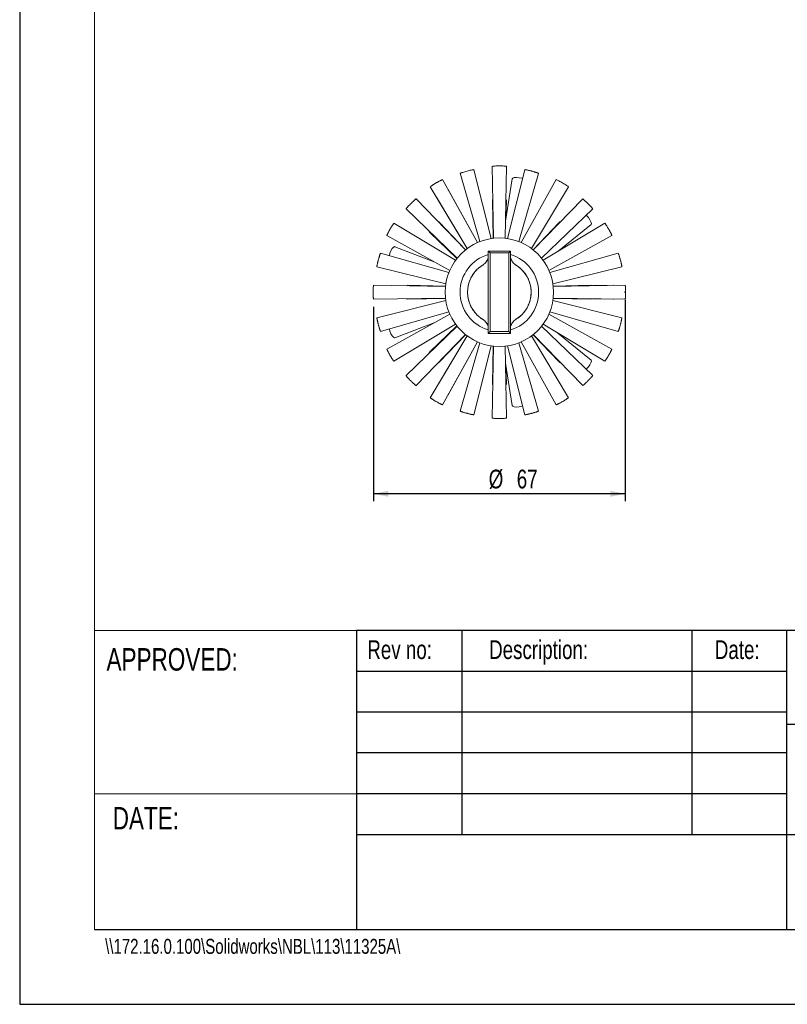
# Model space of a CAD drawing. Header units: millimetres. Extents: x 0 to 210, y 0 to 297.
# Tile 1 of 12: x 0 to 103, y 0 to 132. Entities that reach past the tile are written whole.
import ezdxf

# ---------------------------------------------------------------- set-up
doc = ezdxf.new("R2010")
doc.units = ezdxf.units.MM
doc.header["$PDSIZE"] = -1
doc.layers.add('注释', color=7, linetype='Continuous')
doc.styles.add('SLDTEXTSTYLE0', font='TXT', dxfattribs={"width": 0.75})
doc.dimstyles.new('SLDDIMSTYLE0', dxfattribs={"dimtxt": 2.5, "dimasz": 2, "dimexe": 0, "dimexo": 0.0625, "dimtad": 1, "dimdec": 0, "dimlfac": 2, "dimrnd": 1e-09, "dimzin": 12, "dimdsep": 46, "dimtxsty": 'SLDTEXTSTYLE0', "dimsah": 1, "dimcen": 0.09, "dimadec": 0, "dimazin": 3, "dimtfac": 1, "dimtdec": 0, "dimtofl": 0, "dimtmove": 0, "dimatfit": 3, "dimfxl": 0, "dimfrac": 2, "dimtolj": 1, "dimtzin": 12, "dimarcsym": 0})

# ---------------------------------------------------------------- blocks, each defined once
blk = doc.blocks.new('_D_3')
at = {"layer": '注释', "color": 7}
for p, q in [((80.96, 94.14), (80.96, 67.21)), ((47.31, 93.19), (47.31, 67.21)), ((80.96, 68.21), (47.31, 68.21))]:
    blk.add_line(p, q, dxfattribs=at)
for points in [[(47.31, 68.21), (49.31, 67.81), (49.31, 68.61)], [(80.96, 68.21), (78.96, 68.61), (78.96, 67.81)]]:
    blk.add_solid(points, dxfattribs=at)
at = {"layer": '注释', "color": 7, "char_height": 2.5, "attachment_point": 1, "style": 'SLDTEXTSTYLE0'}
for s, insert in [('%%c', (62.71, 71.43)), ('67', (66.46, 71.43))]:
    blk.add_mtext(s, dxfattribs=dict(at, insert=insert))

msp = doc.modelspace()

# ---------------------------------------------------------------- linework, layer by layer
at = {"color": 7, "linetype": 'Continuous', "lineweight": 15}
for p, q in [((63.18628, 111.96154), (63.34654, 102.3461)), ((64.92011, 102.3461), (65.08037, 111.96156)), ((58.89878, 111.02342), (61.50799, 101.89689)), ((63.02794, 102.30416), (60.72434, 111.5125)), ((67.54228, 111.51236), (65.2387, 102.30416)), ((66.75866, 101.89689), (69.36778, 111.02311)), ((54.90202, 109.23394), (59.84836, 100.98713)), ((61.21111, 101.77391), (56.54239, 110.18088)), ((65.85221, 110.28001), (64.95808, 104.62436)), ((71.7245, 110.18131), (67.05554, 101.77391)), ((68.41829, 100.98713), (73.36461, 109.2339)), ((57.33858, 108.78069), (57.29648, 108.82298)), ((61.21821, 101.77704), (57.33953, 108.77899)), ((59.59342, 100.79151), (52.99411, 107.61452)), ((55.71756, 107.84255), (59.8421, 100.98254)), ((63.19696, 107.3684), (63.30778, 102.34176)), ((65.01747, 105.00003), (65.06969, 107.3684)), ((75.27223, 107.6142), (68.67323, 100.79151)), ((51.65806, 106.2778), (58.48073, 99.67882)), ((69.78591, 99.67882), (76.60867, 106.27788)), ((58.28511, 99.42389), (50.03839, 104.37018)), ((59.62389, 100.81584), (56.14789, 104.44857)), ((72.11876, 104.44857), (68.64276, 100.81584)), ((78.22828, 104.37019), (69.98153, 99.42389)), ((71.93558, 100.5959), (76.38645, 104.19807)), ((49.09127, 102.72991), (57.49833, 98.06113)), ((54.82367, 103.12436), (58.4564, 99.64835)), ((70.76832, 98.06113), (79.17539, 102.72991)), ((57.37536, 97.76425), (48.24903, 100.3734)), ((49.50096, 100.34155), (49.42518, 100.03715)), ((55.50631, 99.16738), (50.16131, 101.22086)), ((62.63332, 89.63892), (62.63332, 100.63892)), ((62.63332, 100.63892), (62.88332, 100.38892)), ((62.63332, 100.63892), (65.63332, 100.63892)), ((62.88332, 100.38892), (62.88332, 89.88892)), ((65.38332, 100.38892), (62.88332, 100.38892)), ((65.63332, 100.63892), (65.38332, 100.38892)), ((65.38332, 89.88892), (65.38332, 100.38892)), ((65.63332, 100.63892), (65.63332, 89.63892)), ((80.01753, 100.37337), (70.89129, 97.76425)), ((47.75998, 98.54785), (56.96808, 96.2443)), ((71.29856, 96.2443), (80.50667, 98.54785)), ((56.92614, 95.9257), (47.31112, 96.08595)), ((56.93048, 95.96446), (51.90384, 96.07528)), ((76.3628, 96.07528), (71.33617, 95.96446)), ((79.34287, 96.07536), (71.33966, 95.93341)), ((80.95557, 96.08596), (71.3405, 95.9257)), ((47.31114, 94.19188), (56.92614, 94.35213)), ((56.96808, 94.03354), (47.75998, 91.72999)), ((51.90384, 94.20255), (56.93048, 94.31338)), ((80.50666, 91.72999), (71.29856, 94.03354)), ((71.33617, 94.31338), (76.3628, 94.20255)), ((71.33966, 94.34442), (79.34287, 94.20247)), ((71.3405, 94.35213), (80.95558, 94.19188)), ((48.24906, 89.90444), (57.37536, 92.51358)), ((57.49833, 92.2167), (49.09137, 87.54799)), ((79.17529, 87.54798), (70.76832, 92.2167)), ((70.89129, 92.51358), (80.01759, 89.90444)), ((50.03835, 85.90764), (58.28511, 90.85395)), ((50.16131, 89.05698), (55.50631, 91.11046)), ((69.98153, 90.85395), (78.22832, 85.90762)), ((58.48073, 90.59901), (51.65797, 83.99995)), ((52.99437, 82.66359), (59.59342, 89.48633)), ((58.4564, 90.62948), (54.82367, 87.15348)), ((56.14789, 85.82926), (59.62389, 89.46199)), ((62.88332, 89.88892), (62.63332, 89.63892)), ((65.63332, 89.63892), (62.63332, 89.63892)), ((62.88332, 89.88892), (65.38332, 89.88892)), ((65.38332, 89.88892), (65.63332, 89.63892)), ((68.64276, 89.46199), (72.11876, 85.82926)), ((68.67323, 89.48633), (75.27229, 82.66357)), ((76.60865, 83.99997), (69.78591, 90.59901)), ((76.38645, 86.07977), (71.93558, 89.68193)), ((59.84836, 89.29071), (54.90201, 81.04389)), ((59.8421, 89.2953), (55.71756, 82.43529)), ((56.54234, 80.09688), (61.21111, 88.50392)), ((57.33953, 81.49884), (61.21821, 88.5008)), ((61.50799, 88.38095), (58.89884, 79.25461)), ((69.36778, 79.2547), (66.75866, 88.38095)), ((67.05554, 88.50392), (71.7243, 80.09688)), ((73.36463, 81.04389), (68.41829, 89.29071)), ((60.72438, 78.7655), (63.02794, 87.97368)), ((63.34654, 87.93174), (63.18628, 78.31627)), ((63.30778, 87.93607), (63.19696, 82.90944)), ((65.08036, 78.31672), (64.92011, 87.93174)), ((65.2387, 87.97368), (67.54227, 78.76549)), ((64.95808, 85.65347), (65.85221, 79.99783)), ((65.06969, 82.90944), (65.01747, 85.27781)), ((55.71658, 82.43361), (55.701, 82.37601))]:
    msp.add_line(p, q, dxfattribs=at)
at = {"color": 7, "linetype": 'Continuous', "lineweight": 15, "flags": 128}
for points in [[(67.2454, 110.32566), (67.12834, 110.36439), (66.77477, 110.44395), (66.42121, 110.47409), (66.12147, 110.45022), (65.92119, 110.37597), (65.85221, 110.28001)], [(55.701, 107.90183), (55.71658, 107.84422), (55.71756, 107.84255)], [(63.19696, 107.3684), (63.19686, 107.37724), (63.25902, 107.59684)], [(65.00762, 107.59684), (65.06979, 107.37724), (65.06969, 107.3684)], [(76.38795, 104.1993), (76.43602, 104.3327), (76.38513, 104.55499), (76.24303, 104.83236), (76.03136, 105.12255), (75.78232, 105.38141), (75.72939, 105.42743)], [(55.94246, 104.56622), (56.04965, 104.52389), (56.14789, 104.44857)], [(72.11876, 104.44857), (72.22751, 104.52951), (72.32418, 104.56622)], [(54.82367, 103.12436), (54.74274, 103.2331), (54.70602, 103.32978)], [(50.16131, 101.22086), (50.11985, 101.22833), (49.96905, 101.16083), (49.79849, 100.9686), (49.63411, 100.68091), (49.50096, 100.34155)], [(51.6754, 96.01322), (51.895, 96.07538), (51.90384, 96.07528)], [(76.3628, 96.07528), (76.37165, 96.07538), (76.56778, 96.02614)], [(79.40249, 96.06007), (79.34481, 96.07538), (79.34287, 96.07536)], [(51.90384, 94.20255), (51.895, 94.20246), (51.6754, 94.26462)], [(76.56778, 94.25169), (76.37165, 94.20246), (76.3628, 94.20255)], [(79.34287, 94.20247), (79.34481, 94.20246), (79.40249, 94.21777)], [(49.42518, 90.24069), (49.50096, 89.93628), (49.63411, 89.59693), (49.79849, 89.30923), (49.96905, 89.11701), (50.11985, 89.0495), (50.16131, 89.05698)], [(54.70602, 86.94806), (54.74835, 87.05525), (54.82367, 87.15348)], [(56.14789, 85.82926), (56.03914, 85.74833), (55.94246, 85.71161)], [(72.32418, 85.71161), (72.21699, 85.75394), (72.11876, 85.82926)], [(75.72939, 84.8504), (75.78232, 84.89643), (76.03136, 85.15528), (76.24303, 85.44548), (76.38513, 85.72284), (76.43602, 85.94514), (76.38795, 86.07853), (76.38645, 86.07977)], [(63.25902, 82.68099), (63.19686, 82.9006), (63.19696, 82.90944)], [(65.06969, 82.90944), (65.06979, 82.9006), (65.00762, 82.68099)], [(57.29648, 81.45485), (57.33858, 81.49715), (57.33953, 81.49884)], [(65.85221, 79.99783), (65.92119, 79.90187), (66.12147, 79.82762), (66.42121, 79.80375), (66.77477, 79.83389)], [(66.77477, 79.83389), (67.12834, 79.91345), (67.2454, 79.95217)]]:
    msp.add_lwpolyline(points, dxfattribs=at)
at = {"color": 7, "linetype": 'Continuous', "lineweight": 15}
msp.add_circle((64.13332, 95.13892), 7.25, dxfattribs=at)
at = {"color": 1, "linetype": 'Continuous', "lineweight": 15}
for start, end in [(106.172443, 253.3984504), (286.6015496, 73.3984504)]:
    msp.add_arc((64.13332, 95.13892), 5.25, start, end, dxfattribs=at)
at = {"color": 7, "linetype": 'Continuous', "lineweight": 15}
for start, end in [(120.3878904, 241.0856588), (300.387677, 61.1446747)]:
    msp.add_arc((64.13332, 95.13892), 4.25, start, end, dxfattribs=at)
for points, knots in [([(63.19802, 111.96173), (63.19808, 111.96363), (63.19823, 111.96835), (63.32037, 111.98196), (63.53397, 111.99755), (63.81942, 112.00968), (64.13897, 112.01406), (64.45721, 112.00938), (64.73996, 111.99712), (64.95077, 111.98154), (65.06992, 111.96811), (65.06858, 111.96356), (65.06805, 111.96177)], [0, 0, 0, 0, 0.072474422, 0.17975404, 0.287231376, 0.394737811, 0.50196511, 0.60886689, 0.715765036, 0.822983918, 0.930486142, 1, 1, 1, 1]), ([(58.90658, 111.02565), (58.90402, 111.02535), (58.88776, 111.02345), (58.95704, 111.05266), (59.1138, 111.11057), (59.35793, 111.19111), (59.65108, 111.27845), (59.96336, 111.36184), (60.25794, 111.43156), (60.50558, 111.48263), (60.66502, 111.50957), (60.73604, 111.51826), (60.7202, 111.51176), (60.71834, 111.511)], [0, 0, 0, 0, 0.020006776, 0.127252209, 0.234668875, 0.342235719, 0.449665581, 0.556737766, 0.663617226, 0.770690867, 0.878120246, 0.985686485, 1, 1, 1, 1]), ([(67.54532, 111.5116), (67.54543, 111.51252), (67.54572, 111.5148), (67.57621, 111.51216), (67.63166, 111.50441), (67.71246, 111.49069), (67.8135, 111.47156), (67.93402, 111.44678), (68.06823, 111.41714), (68.21461, 111.38263), (68.36612, 111.34467), (68.52119, 111.30349), (68.67256, 111.26101), (68.81886, 111.21775), (68.95351, 111.17586), (69.07529, 111.13607), (69.17874, 111.10053), (69.26295, 111.06995), (69.3234, 111.04631), (69.36165, 111.02949), (69.36556, 111.02529), (69.36753, 111.02318)], [0, 0, 0, 0, 0.035448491, 0.088325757, 0.142732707, 0.195679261, 0.25015766, 0.303160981, 0.357706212, 0.410617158, 0.465072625, 0.51780826, 0.572077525, 0.624747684, 0.678938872, 0.731728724, 0.786039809, 0.838996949, 0.893487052, 0.946485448, 1, 1, 1, 1]), ([(54.90467, 109.23553), (54.90414, 109.2363), (54.90282, 109.2382), (54.92652, 109.25808), (54.9715, 109.29199), (55.03866, 109.3396), (55.12398, 109.39771), (55.22711, 109.46561), (55.34333, 109.53974), (55.47161, 109.61904), (55.60593, 109.6995), (55.74502, 109.7802), (55.88237, 109.85734), (56.01665, 109.93032), (56.14166, 109.99601), (56.25603, 110.05406), (56.35438, 110.10211), (56.43554, 110.14004), (56.49493, 110.16604), (56.53366, 110.1811), (56.53926, 110.18083), (56.54206, 110.1807)], [0, 0, 0, 0, 0.035955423, 0.08881187, 0.143196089, 0.196143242, 0.250622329, 0.303625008, 0.358169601, 0.411079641, 0.465534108, 0.518270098, 0.572539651, 0.62521144, 0.679404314, 0.732195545, 0.786508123, 0.839465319, 0.893955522, 0.946953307, 1, 1, 1, 1]), ([(71.73535, 110.17528), (71.7329, 110.17765), (71.72369, 110.18654), (71.80697, 110.15167), (71.97468, 110.07286), (72.2138, 109.95076), (72.48773, 109.80077), (72.76628, 109.63778), (73.01864, 109.48027), (73.21593, 109.34897), (73.34466, 109.25667), (73.35682, 109.24212), (73.36278, 109.23499)], [0, 0, 0, 0, 0.038833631, 0.146129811, 0.25356717, 0.361117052, 0.468474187, 0.575474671, 0.682347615, 0.78946865, 0.896928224, 1, 1, 1, 1]), ([(51.65814, 106.27788), (51.65811, 106.27786), (51.64431, 106.26654), (51.68173, 106.31695), (51.77455, 106.43084), (51.93656, 106.61445), (52.14066, 106.83252), (52.368, 107.06189), (52.59178, 107.27514), (52.78832, 107.45189), (52.92659, 107.56817), (52.99511, 107.62089), (52.98755, 107.60922), (52.98573, 107.6064)], [0, 0, 0, 0, 0.0002297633, 0.1074502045, 0.2148165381, 0.3223608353, 0.4298300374, 0.5369577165, 0.643833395, 0.7508359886, 0.8581957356, 0.9657514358, 1, 1, 1, 1]), ([(75.27294, 107.61352), (75.27277, 107.61381), (75.27052, 107.6178), (75.28494, 107.60881), (75.31704, 107.58546), (75.37029, 107.5426), (75.43931, 107.48444), (75.52389, 107.41063), (75.61967, 107.32447), (75.72542, 107.22657), (75.83588, 107.12139), (75.94975, 107.00987), (76.0616, 106.89721), (76.17041, 106.78451), (76.27131, 106.67702), (76.36355, 106.57595), (76.44321, 106.48608), (76.50962, 106.40872), (76.56024, 106.34741), (76.59364, 106.3043), (76.60965, 106.28109), (76.60729, 106.28042), (76.60644, 106.28018)], [0, 0, 0, 0, 0.0042190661, 0.0570613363, 0.1114319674, 0.1643492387, 0.2187961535, 0.2717962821, 0.3263355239, 0.3792897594, 0.4337892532, 0.4865738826, 0.540896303, 0.5935660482, 0.6477596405, 0.7005012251, 0.7547623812, 0.8076788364, 0.8621244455, 0.9151286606, 0.9696731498, 1, 1, 1, 1]), ([(49.09273, 102.73253), (49.0919, 102.73304), (49.0899, 102.73426), (49.10074, 102.76387), (49.12298, 102.8162), (49.15756, 102.8914), (49.2026, 102.98475), (49.25815, 103.0954), (49.3219, 103.21794), (49.39346, 103.35089), (49.46964, 103.4878), (49.5498, 103.62721), (49.63017, 103.7626), (49.70992, 103.89278), (49.78523, 104.01195), (49.85512, 104.11913), (49.91608, 104.20958), (49.96718, 104.28263), (50.00534, 104.3344), (50.03095, 104.36623), (50.03571, 104.36851), (50.03807, 104.36964)], [0, 0, 0, 0, 0.0370148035, 0.089871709, 0.1442563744, 0.1972043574, 0.2516843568, 0.3046867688, 0.3592311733, 0.4121394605, 0.4665921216, 0.5193264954, 0.5735942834, 0.6262662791, 0.6804592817, 0.7332521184, 0.7875663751, 0.8405246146, 0.8950159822, 0.9480132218, 1, 1, 1, 1]), ([(78.22897, 104.36905), (78.22886, 104.36949), (78.22779, 104.37391), (78.23972, 104.36106), (78.26522, 104.32935), (78.30602, 104.27342), (78.35808, 104.19861), (78.42109, 104.10467), (78.49166, 103.99597), (78.56876, 103.87342), (78.64845, 103.74271), (78.72975, 103.60509), (78.80872, 103.46702), (78.88468, 103.32982), (78.9543, 103.19984), (79.01714, 103.07844), (79.07067, 102.97124), (79.11459, 102.8797), (79.14736, 102.80785), (79.16813, 102.75821), (79.17726, 102.73237), (79.17469, 102.73266), (79.17381, 102.73276)], [0, 0, 0, 0, 0.005864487, 0.058708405, 0.113080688, 0.166000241, 0.220449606, 0.273450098, 0.327989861, 0.380941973, 0.435439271, 0.488222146, 0.542542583, 0.59521373, 0.649408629, 0.702153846, 0.756418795, 0.809337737, 0.863786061, 0.916790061, 0.971334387, 1, 1, 1, 1]), ([(47.76009, 98.54829), (47.75924, 98.55087), (47.75752, 98.55603), (47.76193, 98.59677), (47.77155, 98.6603), (47.78704, 98.74805), (47.80792, 98.85527), (47.83438, 98.98094), (47.86552, 99.11902), (47.90133, 99.26797), (47.94031, 99.42062), (47.98216, 99.57544), (48.0249, 99.72521), (48.068, 99.86862), (48.10927, 99.99923), (48.14798, 100.11585), (48.18199, 100.21318), (48.21065, 100.29053), (48.23187, 100.34307), (48.24506, 100.37142), (48.24728, 100.37073), (48.24818, 100.37045)], [0, 0, 0, 0, 0.052479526, 0.105345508, 0.15973918, 0.212701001, 0.267196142, 0.320195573, 0.374738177, 0.427622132, 0.482049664, 0.534762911, 0.589007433, 0.641685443, 0.695883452, 0.748701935, 0.803043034, 0.856017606, 0.910527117, 0.963517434, 1, 1, 1, 1]), ([(80.01769, 100.37279), (80.01779, 100.37301), (80.01829, 100.37418), (80.02256, 100.36835), (80.03111, 100.35114), (80.04387, 100.32058), (80.05905, 100.28216), (80.07774, 100.23198), (80.09933, 100.17117), (80.12268, 100.10363), (80.14834, 100.02659), (80.1755, 99.94186), (80.20342, 99.85259), (80.23218, 99.75719), (80.26091, 99.65805), (80.28939, 99.55715), (80.31727, 99.4543), (80.34384, 99.35206), (80.36937, 99.25091), (80.3932, 99.15215), (80.41483, 99.05822), (80.43494, 98.96801), (80.45267, 98.88422), (80.46772, 98.80903), (80.48099, 98.73991), (80.49154, 98.68064), (80.49925, 98.63289), (80.50505, 98.59316), (80.50819, 98.56496), (80.50807, 98.55198), (80.50782, 98.54608), (80.50664, 98.54817), (80.50655, 98.54832)], [0, 0, 0, 0, 0.0061399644, 0.0324808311, 0.0860554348, 0.1133526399, 0.1397315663, 0.1933829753, 0.2207192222, 0.2471386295, 0.30087601, 0.3282588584, 0.3546536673, 0.4083450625, 0.4357070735, 0.4620169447, 0.5155344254, 0.5428065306, 0.5690608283, 0.6224597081, 0.6496673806, 0.6759593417, 0.7294313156, 0.7566741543, 0.7830531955, 0.8367045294, 0.8640406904, 0.8904618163, 0.944203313, 0.9715885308, 0.9979788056, 1, 1, 1, 1]), ([(61.96024, 98.7879), (61.88406, 98.74199), (61.7074, 98.63554), (61.35264, 98.3664), (61.00615, 98.03486), (60.70716, 97.66203), (60.50742, 97.36542), (60.33353, 97.05372), (60.18459, 96.72463), (60.06483, 96.38479), (59.94426, 95.92222), (59.88255, 95.44603), (59.88174, 94.96809), (59.92114, 94.49186), (60.02043, 94.02215), (60.17776, 93.57081), (60.37269, 93.13419), (60.62209, 92.72352), (60.92009, 92.34934), (61.24907, 92.00267), (61.59592, 91.71117), (61.88006, 91.53846), (61.96016, 91.48978)], [0, 0, 0, 0, 0.030373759, 0.070432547, 0.151903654, 0.193416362, 0.233540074, 0.273943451, 0.315226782, 0.356815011, 0.396895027, 0.478416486, 0.519954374, 0.560030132, 0.641539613, 0.683071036, 0.723179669, 0.804760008, 0.846330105, 0.886426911, 0.967984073, 1, 1, 1, 1]), ([(62.63332, 99.73553), (62.56869, 99.54012), (62.43945, 99.14936), (62.1116, 98.90568), (61.9477, 98.78385)], [0, 0, 0, 0, 0.500052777, 1, 1, 1, 1]), ([(66.31895, 98.78385), (66.15504, 98.90568), (65.82719, 99.14936), (65.69795, 99.54012), (65.63332, 99.73553)], [0, 0, 0, 0, 0.499947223, 1, 1, 1, 1]), ([(66.30117, 91.49989), (66.3793, 91.54211), (66.66449, 91.69623), (67.09615, 92.07063), (67.57104, 92.60378), (67.94844, 93.22137), (68.21561, 93.88595), (68.36837, 94.59257), (68.40015, 95.3078), (68.31064, 96.02478), (68.1038, 96.71025), (67.78217, 97.35803), (67.35864, 97.93477), (66.86488, 98.42666), (66.48524, 98.6695), (66.30429, 98.78524)], [0, 0, 0, 0, 0.030322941, 0.110691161, 0.193381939, 0.273882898, 0.356723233, 0.437135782, 0.519878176, 0.600281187, 0.6830118, 0.763481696, 0.846287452, 0.926734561, 1, 1, 1, 1]), ([(47.31114, 94.19205), (47.31111, 94.19199), (47.31048, 94.19057), (47.30822, 94.1963), (47.30458, 94.21188), (47.30025, 94.24228), (47.29559, 94.28183), (47.29059, 94.33274), (47.28547, 94.39499), (47.28134, 94.45195), (47.27796, 94.50438), (47.27439, 94.56613), (47.27106, 94.63198), (47.26785, 94.70736), (47.2655, 94.77363), (47.26328, 94.84895), (47.26155, 94.92627), (47.26002, 95.0311), (47.25948, 95.13763), (47.26005, 95.24383), (47.26143, 95.34869), (47.26377, 95.45113), (47.26701, 95.54889), (47.27084, 95.64225), (47.27527, 95.72947), (47.28013, 95.80813), (47.28518, 95.87972), (47.29032, 95.94204), (47.29499, 95.98962), (47.29945, 96.02948), (47.30388, 96.06203), (47.30785, 96.08043), (47.31012, 96.08643), (47.31094, 96.0855), (47.31111, 96.08531)], [0, 0, 0, 0, 0.001074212, 0.027505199, 0.074318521, 0.108279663, 0.134746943, 0.181624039, 0.215631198, 0.242140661, 0.268835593, 0.289125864, 0.323191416, 0.349680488, 0.376355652, 0.396632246, 0.430676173, 0.457081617, 0.503853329, 0.53778841, 0.564134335, 0.610797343, 0.644649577, 0.671028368, 0.717747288, 0.751637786, 0.778103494, 0.82497751, 0.858982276, 0.878798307, 0.925549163, 0.96651501, 0.992998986, 1, 1, 1, 1]), ([(80.9556, 96.08417), (80.95683, 96.08321), (80.95881, 96.08166), (80.96238, 96.06279), (80.96659, 96.03481), (80.97134, 95.99366), (80.97636, 95.94066), (80.98146, 95.88001), (80.98658, 95.80848), (80.99138, 95.72775), (80.99587, 95.64142), (80.99979, 95.54742), (81.00285, 95.44812), (81.00529, 95.34602), (81.00673, 95.24046), (81.00705, 95.13409), (81.00664, 95.02795), (81.00513, 94.92287), (81.00262, 94.82145), (80.99951, 94.72304), (80.99557, 94.62997), (80.99107, 94.54456), (80.98626, 94.46464), (80.98115, 94.39375), (80.97605, 94.33382), (80.97231, 94.29464), (80.96871, 94.26143), (80.96527, 94.23404), (80.96212, 94.21354), (80.95865, 94.19573), (80.95678, 94.19468), (80.95562, 94.19403)], [0, 0, 0, 0, 0.04511466, 0.072408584, 0.098768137, 0.152379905, 0.179695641, 0.206102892, 0.259813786, 0.287181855, 0.313594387, 0.367320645, 0.394699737, 0.42104324, 0.474630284, 0.501938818, 0.528204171, 0.581627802, 0.608849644, 0.635116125, 0.688537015, 0.715754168, 0.742099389, 0.795680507, 0.82297979, 0.849392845, 0.875989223, 0.903164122, 0.93053911, 0.956945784, 1, 1, 1, 1]), ([(48.24845, 89.90656), (48.24841, 89.90578), (48.24824, 89.9031), (48.24435, 89.90958), (48.23664, 89.92422), (48.22451, 89.95265), (48.20886, 89.99263), (48.19091, 90.04042), (48.16976, 90.09937), (48.1461, 90.16821), (48.12096, 90.2432), (48.09394, 90.3268), (48.06588, 90.41697), (48.03738, 90.51089), (48.00849, 90.60974), (47.98005, 90.71104), (47.95213, 90.81323), (47.92518, 90.91605), (47.89986, 91.01696), (47.87575, 91.11596), (47.85359, 91.21132), (47.83381, 91.30064), (47.81565, 91.38551), (47.8, 91.46285), (47.78711, 91.5306), (47.77605, 91.59165), (47.76775, 91.64198), (47.76231, 91.68018), (47.75879, 91.7099), (47.75786, 91.72746), (47.75957, 91.72908), (47.76008, 91.72957)], [0, 0, 0, 0, 0.011071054, 0.038368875, 0.064717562, 0.118307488, 0.145612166, 0.172006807, 0.225690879, 0.25304437, 0.279465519, 0.333207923, 0.36059435, 0.386967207, 0.440614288, 0.467953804, 0.494239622, 0.547706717, 0.574952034, 0.601208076, 0.654608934, 0.681816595, 0.70813436, 0.761658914, 0.78892875, 0.815328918, 0.869024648, 0.896384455, 0.922802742, 0.976539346, 1, 1, 1, 1]), ([(61.9477, 91.49399), (62.1116, 91.37216), (62.43945, 91.12848), (62.56869, 90.73771), (62.63332, 90.54231)], [0, 0, 0, 0, 0.499947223, 1, 1, 1, 1]), ([(65.63332, 90.54231), (65.69795, 90.73771), (65.82719, 91.12848), (66.15504, 91.37216), (66.31895, 91.49399)], [0, 0, 0, 0, 0.500052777, 1, 1, 1, 1]), ([(80.50659, 91.72972), (80.50711, 91.72915), (80.50877, 91.72731), (80.50783, 91.70959), (80.50427, 91.67972), (80.4988, 91.64141), (80.49051, 91.5911), (80.4794, 91.52989), (80.46644, 91.46183), (80.45072, 91.38413), (80.43242, 91.29872), (80.41248, 91.20878), (80.39015, 91.11278), (80.36586, 91.0132), (80.34042, 90.91198), (80.3134, 90.80901), (80.28545, 90.70688), (80.25708, 90.606), (80.22832, 90.5077), (80.19997, 90.41437), (80.17208, 90.32484), (80.14521, 90.24176), (80.12021, 90.16723), (80.09663, 90.09867), (80.07551, 90.03979), (80.0576, 89.99215), (80.04197, 89.95225), (80.02982, 89.92379), (80.02219, 89.9094), (80.01836, 89.90311), (80.01822, 89.90575), (80.01818, 89.90651)], [0, 0, 0, 0, 0.023838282, 0.077411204, 0.104707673, 0.131082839, 0.184726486, 0.212058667, 0.238476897, 0.292211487, 0.319592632, 0.345992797, 0.399694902, 0.427062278, 0.453379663, 0.506912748, 0.534193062, 0.560448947, 0.613851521, 0.641061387, 0.667347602, 0.720807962, 0.748044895, 0.774417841, 0.828056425, 0.855385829, 0.881806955, 0.935548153, 0.962933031, 0.989327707, 1, 1, 1, 1]), ([(50.03753, 85.90901), (50.03766, 85.90846), (50.03828, 85.90586), (50.03331, 85.91057), (50.0228, 85.92159), (50.00429, 85.94503), (49.97938, 85.97872), (49.95017, 86.0194), (49.91493, 86.07012), (49.87462, 86.12984), (49.83124, 86.19519), (49.78372, 86.26846), (49.73341, 86.34795), (49.68164, 86.43103), (49.62812, 86.5189), (49.57433, 86.60939), (49.52074, 86.70096), (49.46785, 86.79353), (49.41696, 86.8848), (49.36769, 86.97463), (49.32119, 87.06155), (49.2785, 87.14338), (49.2385, 87.2214), (49.20284, 87.29289), (49.17231, 87.35591), (49.14526, 87.41299), (49.12365, 87.4605), (49.10793, 87.49706), (49.09624, 87.52599), (49.09015, 87.54418), (49.09108, 87.54701), (49.09139, 87.54796)], [0, 0, 0, 0, 0.007411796, 0.034710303, 0.061058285, 0.114646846, 0.141950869, 0.168343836, 0.222024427, 0.249376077, 0.275797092, 0.329539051, 0.356925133, 0.383300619, 0.436953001, 0.464295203, 0.490584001, 0.544057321, 0.571305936, 0.597562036, 0.650963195, 0.678171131, 0.704486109, 0.75800499, 0.785271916, 0.811669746, 0.865360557, 0.892717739, 0.919136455, 0.972873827, 1, 1, 1, 1]), ([(79.1751, 87.54764), (79.17546, 87.54705), (79.17668, 87.54508), (79.17137, 87.52862), (79.16035, 87.50097), (79.14527, 87.46562), (79.12434, 87.41938), (79.09786, 87.36328), (79.0678, 87.30102), (79.03255, 87.23011), (78.99279, 87.15237), (78.95026, 87.07064), (78.90383, 86.98363), (78.85455, 86.89361), (78.80373, 86.80227), (78.7509, 86.70961), (78.69737, 86.61795), (78.64374, 86.52758), (78.59038, 86.43976), (78.53867, 86.35663), (78.48839, 86.27701), (78.44075, 86.20336), (78.39712, 86.13745), (78.35639, 86.07695), (78.32053, 86.02516), (78.29066, 85.98339), (78.26501, 85.94852), (78.24568, 85.92381), (78.23433, 85.9115), (78.22884, 85.90621), (78.22935, 85.90881), (78.22951, 85.90961)], [0, 0, 0, 0, 0.0226851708, 0.0762587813, 0.1035556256, 0.129930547, 0.1835737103, 0.2109056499, 0.237323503, 0.2910572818, 0.3184379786, 0.34483859, 0.3985415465, 0.4259093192, 0.4522280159, 0.5057637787, 0.5330454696, 0.5593023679, 0.6127070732, 0.6399180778, 0.6662040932, 0.7196640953, 0.7469008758, 0.7732729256, 0.8269096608, 0.854238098, 0.8806589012, 0.9343993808, 0.9617838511, 0.9881791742, 1, 1, 1, 1]), ([(52.99249, 82.6654), (52.9928, 82.66462), (52.99424, 82.66094), (52.97677, 82.67232), (52.9398, 82.70007), (52.88348, 82.7459), (52.81051, 82.80788), (52.72395, 82.88392), (52.62513, 82.97336), (52.5189, 83.07228), (52.40661, 83.17984), (52.29375, 83.29102), (52.18144, 83.40481), (52.07486, 83.51586), (51.97483, 83.62303), (51.88569, 83.72129), (51.80808, 83.80942), (51.74537, 83.88301), (51.69766, 83.94137), (51.66849, 83.97984), (51.65582, 83.99894), (51.65927, 83.99792), (51.66021, 83.99764)], [0, 0, 0, 0, 0.014656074, 0.069023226, 0.121903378, 0.176311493, 0.229288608, 0.283800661, 0.336794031, 0.391331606, 0.444189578, 0.498589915, 0.551286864, 0.605512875, 0.658205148, 0.712416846, 0.765265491, 0.819638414, 0.872628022, 0.927154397, 0.980135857, 1, 1, 1, 1]), ([(76.60685, 83.9981), (76.60763, 83.99841), (76.61132, 83.99986), (76.59997, 83.98243), (76.57226, 83.9455), (76.52646, 83.88923), (76.46452, 83.81629), (76.38852, 83.72976), (76.2991, 83.63096), (76.2002, 83.52475), (76.09266, 83.41247), (75.98148, 83.29961), (75.8677, 83.18729), (75.75664, 83.08069), (75.64945, 82.98065), (75.55116, 82.89148), (75.46301, 82.81383), (75.38939, 82.75109), (75.33098, 82.70334), (75.29247, 82.67413), (75.27332, 82.66143), (75.27433, 82.66487), (75.27461, 82.66581)], [0, 0, 0, 0, 0.01453208, 0.068899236, 0.121779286, 0.176187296, 0.229164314, 0.283676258, 0.336669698, 0.391207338, 0.444065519, 0.498466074, 0.551163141, 0.605389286, 0.658081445, 0.712293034, 0.765141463, 0.819514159, 0.872503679, 0.927029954, 0.9800115, 1, 1, 1, 1]), ([(56.54022, 80.09806), (56.5407, 80.09744), (56.54322, 80.09421), (56.52392, 80.10045), (56.48168, 80.11735), (56.41588, 80.1468), (56.32974, 80.18757), (56.2267, 80.23846), (56.10822, 80.29917), (55.97999, 80.36719), (55.84355, 80.44205), (55.70548, 80.52032), (55.56715, 80.60131), (55.43496, 80.6812), (55.31002, 80.75911), (55.19785, 80.83127), (55.09937, 80.89668), (55.01903, 80.95194), (54.95711, 80.9964), (54.91821, 81.02649), (54.90042, 81.04211), (54.90386, 81.04217), (54.90485, 81.04218)], [0, 0, 0, 0, 0.013089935, 0.067457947, 0.120337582, 0.174745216, 0.227721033, 0.282231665, 0.335225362, 0.389763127, 0.442623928, 0.497027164, 0.549726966, 0.60395607, 0.656648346, 0.71086019, 0.76370643, 0.818076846, 0.871064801, 0.925589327, 0.978571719, 1, 1, 1, 1]), ([(73.36192, 81.04226), (73.36285, 81.0422), (73.3661, 81.04195), (73.34802, 81.02613), (73.30832, 80.99551), (73.24665, 80.95126), (73.16514, 80.89524), (73.06687, 80.83001), (72.95279, 80.75668), (72.82808, 80.67899), (72.69393, 80.598), (72.55665, 80.51772), (72.41753, 80.43895), (72.28306, 80.36526), (72.15457, 80.29717), (72.038, 80.23748), (71.93469, 80.1865), (71.84974, 80.14633), (71.78365, 80.11679), (71.74228, 80.1003), (71.72326, 80.09419), (71.72594, 80.09745), (71.72646, 80.09808)], [0, 0, 0, 0, 0.021913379, 0.076281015, 0.129167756, 0.183582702, 0.236564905, 0.291082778, 0.344070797, 0.398603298, 0.451449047, 0.505836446, 0.558528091, 0.612747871, 0.665448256, 0.719668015, 0.772529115, 0.826915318, 0.879908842, 0.934439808, 0.987415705, 1, 1, 1, 1]), ([(60.72203, 78.76608), (60.72266, 78.76561), (60.72592, 78.76314), (60.70573, 78.76417), (60.66067, 78.76953), (60.58966, 78.7809), (60.49612, 78.79793), (60.38368, 78.82033), (60.25381, 78.84822), (60.11266, 78.88065), (59.96183, 78.91754), (59.80854, 78.95732), (59.6543, 78.99965), (59.50627, 79.04253), (59.36573, 79.08537), (59.23897, 79.12597), (59.12716, 79.1636), (59.03544, 79.19614), (58.96426, 79.22303), (58.91897, 79.242), (58.89778, 79.25248), (58.90107, 79.25343), (58.90202, 79.2537)], [0, 0, 0, 0, 0.013045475, 0.067412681, 0.120291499, 0.174698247, 0.227674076, 0.282184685, 0.335178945, 0.389717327, 0.442577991, 0.496981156, 0.549679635, 0.603907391, 0.656598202, 0.71080848, 0.763654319, 0.81802427, 0.87101271, 0.92553775, 0.978520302, 1, 1, 1, 1]), ([(69.36687, 79.25444), (69.36561, 79.25268), (69.36367, 79.24994), (69.34451, 79.24088), (69.31727, 79.22916), (69.27757, 79.21356), (69.22658, 79.19469), (69.16831, 79.17377), (69.09965, 79.15009), (69.02215, 79.1244), (68.93928, 79.09759), (68.84902, 79.06943), (68.75358, 79.04078), (68.6554, 79.01205), (68.55379, 78.98346), (68.4513, 78.95579), (68.34894, 78.92892), (68.24751, 78.90342), (68.14951, 78.87986), (68.05436, 78.85769), (67.9643, 78.83771), (67.88163, 78.82029), (67.80426, 78.80458), (67.73566, 78.7915), (67.67772, 78.78125), (67.62716, 78.77286), (67.58803, 78.76724), (67.56212, 78.76457), (67.5459, 78.7636), (67.54527, 78.7652), (67.5449, 78.76615)], [0, 0, 0, 0, 0.04943618, 0.076731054, 0.103093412, 0.156710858, 0.18402948, 0.210439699, 0.264156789, 0.291528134, 0.317940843, 0.371667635, 0.399047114, 0.425388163, 0.47897017, 0.506276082, 0.532540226, 0.585961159, 0.613181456, 0.639450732, 0.692877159, 0.720097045, 0.746447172, 0.800038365, 0.827342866, 0.853758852, 0.907488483, 0.934866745, 0.961273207, 1, 1, 1, 1]), ([(65.07984, 78.31671), (65.08001, 78.31669), (65.0978, 78.3149), (65.0351, 78.30567), (64.88772, 78.29076), (64.64225, 78.27553), (64.34274, 78.26572), (64.01906, 78.26435), (63.70959, 78.27186), (63.44553, 78.28586), (63.26593, 78.30139), (63.18072, 78.31252), (63.19454, 78.3154), (63.19781, 78.31608)], [0, 0, 0, 0, 0.001065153, 0.108288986, 0.215659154, 0.323204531, 0.430672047, 0.537799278, 0.644678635, 0.751686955, 0.85905022, 0.966606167, 1, 1, 1, 1])]:
    msp.add_open_spline(points, degree=3, knots=knots, dxfattribs=at)
at = {"layer": '注释'}
for p, q in [((0, 297), (0, 0)), ((200.04161, 49.927), (45.04161, 49.927)), ((45.04161, 49.927), (45.04161, 9.927)), ((59.12755, 49.927), (59.12755, 22.677)), ((89.84637, 49.927), (89.84637, 22.677)), ((102.54161, 49.927), (102.54161, 9.927)), ((102.54161, 44.477), (45.04161, 44.477)), ((102.54161, 39.027), (45.04161, 39.027)), ((102.54161, 37.427), (151.29161, 37.427)), ((102.54161, 33.577), (45.04161, 33.577)), ((102.54161, 28.127), (45.04161, 28.127)), ((45.04161, 22.677), (151.29161, 22.677)), ((10, 10), (200, 10)), ((0, 0), (210, 0))]:
    msp.add_line(p, q, dxfattribs=at)
at = {"layer": '注释', "lineweight": 15}
msp.add_line((10, 287), (10, 10), dxfattribs=at)
at = {"layer": '注释', "color": 7, "lineweight": 0}
for p, q in [((45.04161, 49.927), (10, 49.927)), ((45.04161, 28.127), (10, 28.127))]:
    msp.add_line(p, q, dxfattribs=at)
at = {"layer": '注释', "color": 7}
msp.add_point((80.95734, 95.13892), dxfattribs=at)

# ---------------------------------------------------------------- texts
at = {"layer": '注释', "attachment_point": 1, "style": 'SLDTEXTSTYLE0'}
for s, insert, char_height in [('Description:', (62.76413, 48.63324), 2.5), ('APPROVED:', (11.61335, 47.586), 3), ('Rev no:', (46.48188, 48.63324), 2.5), ('Date:', (92.94215, 48.63324), 2.5), ('DATE:', (12.4411, 26.3601), 3), ('\\\\\\\\172.16.0.100\\\\Solidworks\\\\NBL\\\\113\\\\11325A\\\\', (11.42641, 8.74427), 2)]:
    msp.add_mtext(s, dxfattribs=dict(at, insert=insert, char_height=char_height))

# ---------------------------------------------------------------- dimensions: what is measured, and where the dimension line sits
at = {"layer": '注释', "color": 7}
dim = msp.add_linear_dim(base=(47.31114, 68.21214), p1=(80.95734, 95.13892), p2=(47.31114, 94.19188), text='%%c<>', dimstyle='SLDDIMSTYLE0', dxfattribs=at)
dim.commit()
dim.dimension.update_dxf_attribs({"geometry": '_D_3', "text_midpoint": (66.37037, 68.21214), "dimtype": 160})

doc.saveas('drawing.dxf')
